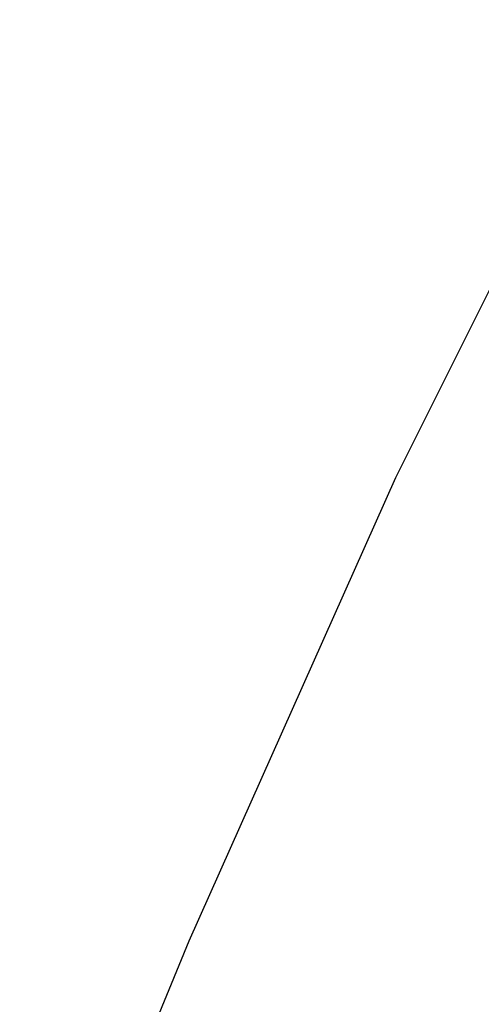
# Model space of a CAD drawing. Extents: x 0 to 370488, y 0 to 4202825.
# Tile 24 of 256: x 360198.74 to 360200.03, y 4200482.57 to 4200485.34. Entities that reach past the tile are written whole.
import ezdxf

# ---------------------------------------------------------------- set-up
doc = ezdxf.new("R2010")
doc.units = 0
doc.header["$LTSCALE"] = 0.5
doc.header["$MEASUREMENT"] = 0
doc.layers.add('(032) Горизонтали утолщенные', color=32, linetype='Continuous', lineweight=30)

msp = doc.modelspace()

# ---------------------------------------------------------------- linework, layer by layer
at = {"layer": '(032) Горизонтали утолщенные', "color": 32}
msp.add_polyline3d([(360205.37, 4200491.68, 546), (360204.44, 4200490.86, 546), (360203.56, 4200489.96, 546), (360202.71, 4200488.95, 546), (360201.9, 4200487.84, 546), (360201.14, 4200486.63, 546), (360200.44, 4200485.35, 546), (360199.79, 4200484.05, 546), (360199.21, 4200482.75, 546), (360198.7, 4200481.51, 546), (360198.27, 4200480.37, 546), (360197.92, 4200479.37, 546), (360197.66, 4200478.53, 546), (360197.5, 4200477.81, 546), (360197.44, 4200477.15, 546), (360197.51, 4200476.49, 546), (360197.7, 4200475.76, 546), (360198.04, 4200474.92, 546), (360198.52, 4200473.88, 546)], dxfattribs=at)
msp.add_polyline3d([(360205.37, 4200491.68, 546), (360204.44, 4200490.86, 546), (360203.56, 4200489.96, 546), (360202.71, 4200488.95, 546), (360201.9, 4200487.84, 546), (360201.14, 4200486.63, 546), (360200.44, 4200485.35, 546), (360199.79, 4200484.05, 546), (360199.21, 4200482.75, 546), (360198.7, 4200481.51, 546), (360198.27, 4200480.37, 546), (360197.92, 4200479.37, 546), (360197.66, 4200478.53, 546), (360197.5, 4200477.81, 546), (360197.44, 4200477.15, 546), (360197.51, 4200476.49, 546), (360197.7, 4200475.76, 546), (360198.04, 4200474.92, 546), (360198.52, 4200473.88, 546)], dxfattribs=at)
msp.add_polyline3d([(360205.37, 4200491.68, 546), (360204.44, 4200490.86, 546), (360203.56, 4200489.96, 546), (360202.71, 4200488.95, 546), (360201.9, 4200487.84, 546), (360201.14, 4200486.63, 546), (360200.44, 4200485.35, 546), (360199.79, 4200484.05, 546), (360199.21, 4200482.75, 546), (360198.7, 4200481.51, 546), (360198.27, 4200480.37, 546), (360197.92, 4200479.37, 546), (360197.66, 4200478.53, 546), (360197.5, 4200477.81, 546), (360197.44, 4200477.15, 546), (360197.51, 4200476.49, 546), (360197.7, 4200475.76, 546), (360198.04, 4200474.92, 546), (360198.52, 4200473.88, 546)], dxfattribs=at)
msp.add_polyline3d([(360205.37, 4200491.68, 546), (360204.44, 4200490.86, 546), (360203.56, 4200489.96, 546), (360202.71, 4200488.95, 546), (360201.9, 4200487.84, 546), (360201.14, 4200486.63, 546), (360200.44, 4200485.35, 546), (360199.79, 4200484.05, 546), (360199.21, 4200482.75, 546), (360198.7, 4200481.51, 546), (360198.27, 4200480.37, 546), (360197.92, 4200479.37, 546), (360197.66, 4200478.53, 546), (360197.5, 4200477.81, 546), (360197.44, 4200477.15, 546), (360197.51, 4200476.49, 546), (360197.7, 4200475.76, 546), (360198.04, 4200474.92, 546), (360198.52, 4200473.88, 546)], dxfattribs=at)
msp.add_polyline3d([(360205.37, 4200491.68, 546), (360204.44, 4200490.86, 546), (360203.56, 4200489.96, 546), (360202.71, 4200488.95, 546), (360201.9, 4200487.84, 546), (360201.14, 4200486.63, 546), (360200.44, 4200485.35, 546), (360199.79, 4200484.05, 546), (360199.21, 4200482.75, 546), (360198.7, 4200481.51, 546), (360198.27, 4200480.37, 546), (360197.92, 4200479.37, 546), (360197.66, 4200478.53, 546), (360197.5, 4200477.81, 546), (360197.44, 4200477.15, 546), (360197.51, 4200476.49, 546), (360197.7, 4200475.76, 546), (360198.04, 4200474.92, 546), (360198.52, 4200473.88, 546)], dxfattribs=at)
msp.add_polyline3d([(360205.37, 4200491.68, 546), (360204.44, 4200490.86, 546), (360203.56, 4200489.96, 546), (360202.71, 4200488.95, 546), (360201.9, 4200487.84, 546), (360201.14, 4200486.63, 546), (360200.44, 4200485.35, 546), (360199.79, 4200484.05, 546), (360199.21, 4200482.75, 546), (360198.7, 4200481.51, 546), (360198.27, 4200480.37, 546), (360197.92, 4200479.37, 546), (360197.66, 4200478.53, 546), (360197.5, 4200477.81, 546), (360197.44, 4200477.15, 546), (360197.51, 4200476.49, 546), (360197.7, 4200475.76, 546), (360198.04, 4200474.92, 546), (360198.52, 4200473.88, 546)], dxfattribs=at)
msp.add_polyline3d([(360205.37, 4200491.68, 546), (360204.44, 4200490.86, 546), (360203.56, 4200489.96, 546), (360202.71, 4200488.95, 546), (360201.9, 4200487.84, 546), (360201.14, 4200486.63, 546), (360200.44, 4200485.35, 546), (360199.79, 4200484.05, 546), (360199.21, 4200482.75, 546), (360198.7, 4200481.51, 546), (360198.27, 4200480.37, 546), (360197.92, 4200479.37, 546), (360197.66, 4200478.53, 546), (360197.5, 4200477.81, 546), (360197.44, 4200477.15, 546), (360197.51, 4200476.49, 546), (360197.7, 4200475.76, 546), (360198.04, 4200474.92, 546), (360198.52, 4200473.88, 546)], dxfattribs=at)
msp.add_polyline3d([(360205.37, 4200491.68, 546), (360204.44, 4200490.86, 546), (360203.56, 4200489.96, 546), (360202.71, 4200488.95, 546), (360201.9, 4200487.84, 546), (360201.14, 4200486.63, 546), (360200.44, 4200485.35, 546), (360199.79, 4200484.05, 546), (360199.21, 4200482.75, 546), (360198.7, 4200481.51, 546), (360198.27, 4200480.37, 546), (360197.92, 4200479.37, 546), (360197.66, 4200478.53, 546), (360197.5, 4200477.81, 546), (360197.44, 4200477.15, 546), (360197.51, 4200476.49, 546), (360197.7, 4200475.76, 546), (360198.04, 4200474.92, 546), (360198.52, 4200473.88, 546)], dxfattribs=at)
msp.add_polyline3d([(360205.37, 4200491.68, 546), (360204.44, 4200490.86, 546), (360203.56, 4200489.96, 546), (360202.71, 4200488.95, 546), (360201.9, 4200487.84, 546), (360201.14, 4200486.63, 546), (360200.44, 4200485.35, 546), (360199.79, 4200484.05, 546), (360199.21, 4200482.75, 546), (360198.7, 4200481.51, 546), (360198.27, 4200480.37, 546), (360197.92, 4200479.37, 546), (360197.66, 4200478.53, 546), (360197.5, 4200477.81, 546), (360197.44, 4200477.15, 546), (360197.51, 4200476.49, 546), (360197.7, 4200475.76, 546), (360198.04, 4200474.92, 546), (360198.52, 4200473.88, 546)], dxfattribs=at)
msp.add_polyline3d([(360205.37, 4200491.68, 546), (360204.44, 4200490.86, 546), (360203.56, 4200489.96, 546), (360202.71, 4200488.95, 546), (360201.9, 4200487.84, 546), (360201.14, 4200486.63, 546), (360200.44, 4200485.35, 546), (360199.79, 4200484.05, 546), (360199.21, 4200482.75, 546), (360198.7, 4200481.51, 546), (360198.27, 4200480.37, 546), (360197.92, 4200479.37, 546), (360197.66, 4200478.53, 546), (360197.5, 4200477.81, 546), (360197.44, 4200477.15, 546), (360197.51, 4200476.49, 546), (360197.7, 4200475.76, 546), (360198.04, 4200474.92, 546), (360198.52, 4200473.88, 546)], dxfattribs=at)
msp.add_polyline3d([(360205.37, 4200491.68, 546), (360204.44, 4200490.86, 546), (360203.56, 4200489.96, 546), (360202.71, 4200488.95, 546), (360201.9, 4200487.84, 546), (360201.14, 4200486.63, 546), (360200.44, 4200485.35, 546), (360199.79, 4200484.05, 546), (360199.21, 4200482.75, 546), (360198.7, 4200481.51, 546), (360198.27, 4200480.37, 546), (360197.92, 4200479.37, 546), (360197.66, 4200478.53, 546), (360197.5, 4200477.81, 546), (360197.44, 4200477.15, 546), (360197.51, 4200476.49, 546), (360197.7, 4200475.76, 546), (360198.04, 4200474.92, 546), (360198.52, 4200473.88, 546)], dxfattribs=at)
msp.add_polyline3d([(360205.37, 4200491.68, 546), (360204.44, 4200490.86, 546), (360203.56, 4200489.96, 546), (360202.71, 4200488.95, 546), (360201.9, 4200487.84, 546), (360201.14, 4200486.63, 546), (360200.44, 4200485.35, 546), (360199.79, 4200484.05, 546), (360199.21, 4200482.75, 546), (360198.7, 4200481.51, 546), (360198.27, 4200480.37, 546), (360197.92, 4200479.37, 546), (360197.66, 4200478.53, 546), (360197.5, 4200477.81, 546), (360197.44, 4200477.15, 546), (360197.51, 4200476.49, 546), (360197.7, 4200475.76, 546), (360198.04, 4200474.92, 546), (360198.52, 4200473.88, 546)], dxfattribs=at)
msp.add_polyline3d([(360205.37, 4200491.68, 546), (360204.44, 4200490.86, 546), (360203.56, 4200489.96, 546), (360202.71, 4200488.95, 546), (360201.9, 4200487.84, 546), (360201.14, 4200486.63, 546), (360200.44, 4200485.35, 546), (360199.79, 4200484.05, 546), (360199.21, 4200482.75, 546), (360198.7, 4200481.51, 546), (360198.27, 4200480.37, 546), (360197.92, 4200479.37, 546), (360197.66, 4200478.53, 546), (360197.5, 4200477.81, 546), (360197.44, 4200477.15, 546), (360197.51, 4200476.49, 546), (360197.7, 4200475.76, 546), (360198.04, 4200474.92, 546), (360198.52, 4200473.88, 546)], dxfattribs=at)
msp.add_polyline3d([(360205.37, 4200491.68, 546), (360204.44, 4200490.86, 546), (360203.56, 4200489.96, 546), (360202.71, 4200488.95, 546), (360201.9, 4200487.84, 546), (360201.14, 4200486.63, 546), (360200.44, 4200485.35, 546), (360199.79, 4200484.05, 546), (360199.21, 4200482.75, 546), (360198.7, 4200481.51, 546), (360198.27, 4200480.37, 546), (360197.92, 4200479.37, 546), (360197.66, 4200478.53, 546), (360197.5, 4200477.81, 546), (360197.44, 4200477.15, 546), (360197.51, 4200476.49, 546), (360197.7, 4200475.76, 546), (360198.04, 4200474.92, 546), (360198.52, 4200473.88, 546)], dxfattribs=at)
msp.add_polyline3d([(360205.37, 4200491.68, 546), (360204.44, 4200490.86, 546), (360203.56, 4200489.96, 546), (360202.71, 4200488.95, 546), (360201.9, 4200487.84, 546), (360201.14, 4200486.63, 546), (360200.44, 4200485.35, 546), (360199.79, 4200484.05, 546), (360199.21, 4200482.75, 546), (360198.7, 4200481.51, 546), (360198.27, 4200480.37, 546), (360197.92, 4200479.37, 546), (360197.66, 4200478.53, 546), (360197.5, 4200477.81, 546), (360197.44, 4200477.15, 546), (360197.51, 4200476.49, 546), (360197.7, 4200475.76, 546), (360198.04, 4200474.92, 546), (360198.52, 4200473.88, 546)], dxfattribs=at)
msp.add_polyline3d([(360205.37, 4200491.68, 546), (360204.44, 4200490.86, 546), (360203.56, 4200489.96, 546), (360202.71, 4200488.95, 546), (360201.9, 4200487.84, 546), (360201.14, 4200486.63, 546), (360200.44, 4200485.35, 546), (360199.79, 4200484.05, 546), (360199.21, 4200482.75, 546), (360198.7, 4200481.51, 546), (360198.27, 4200480.37, 546), (360197.92, 4200479.37, 546), (360197.66, 4200478.53, 546), (360197.5, 4200477.81, 546), (360197.44, 4200477.15, 546), (360197.51, 4200476.49, 546), (360197.7, 4200475.76, 546), (360198.04, 4200474.92, 546), (360198.52, 4200473.88, 546)], dxfattribs=at)
msp.add_polyline3d([(360205.37, 4200491.68, 546), (360204.44, 4200490.86, 546), (360203.56, 4200489.96, 546), (360202.71, 4200488.95, 546), (360201.9, 4200487.84, 546), (360201.14, 4200486.63, 546), (360200.44, 4200485.35, 546), (360199.79, 4200484.05, 546), (360199.21, 4200482.75, 546), (360198.7, 4200481.51, 546), (360198.27, 4200480.37, 546), (360197.92, 4200479.37, 546), (360197.66, 4200478.53, 546), (360197.5, 4200477.81, 546), (360197.44, 4200477.15, 546), (360197.51, 4200476.49, 546), (360197.7, 4200475.76, 546), (360198.04, 4200474.92, 546), (360198.52, 4200473.88, 546)], dxfattribs=at)
msp.add_polyline3d([(360205.37, 4200491.68, 546), (360204.44, 4200490.86, 546), (360203.56, 4200489.96, 546), (360202.71, 4200488.95, 546), (360201.9, 4200487.84, 546), (360201.14, 4200486.63, 546), (360200.44, 4200485.35, 546), (360199.79, 4200484.05, 546), (360199.21, 4200482.75, 546), (360198.7, 4200481.51, 546), (360198.27, 4200480.37, 546), (360197.92, 4200479.37, 546), (360197.66, 4200478.53, 546), (360197.5, 4200477.81, 546), (360197.44, 4200477.15, 546), (360197.51, 4200476.49, 546), (360197.7, 4200475.76, 546), (360198.04, 4200474.92, 546), (360198.52, 4200473.88, 546)], dxfattribs=at)
msp.add_polyline3d([(360205.37, 4200491.68, 546), (360204.44, 4200490.86, 546), (360203.56, 4200489.96, 546), (360202.71, 4200488.95, 546), (360201.9, 4200487.84, 546), (360201.14, 4200486.63, 546), (360200.44, 4200485.35, 546), (360199.79, 4200484.05, 546), (360199.21, 4200482.75, 546), (360198.7, 4200481.51, 546), (360198.27, 4200480.37, 546), (360197.92, 4200479.37, 546), (360197.66, 4200478.53, 546), (360197.5, 4200477.81, 546), (360197.44, 4200477.15, 546), (360197.51, 4200476.49, 546), (360197.7, 4200475.76, 546), (360198.04, 4200474.92, 546), (360198.52, 4200473.88, 546)], dxfattribs=at)
msp.add_polyline3d([(360205.37, 4200491.68, 546), (360204.44, 4200490.86, 546), (360203.56, 4200489.96, 546), (360202.71, 4200488.95, 546), (360201.9, 4200487.84, 546), (360201.14, 4200486.63, 546), (360200.44, 4200485.35, 546), (360199.79, 4200484.05, 546), (360199.21, 4200482.75, 546), (360198.7, 4200481.51, 546), (360198.27, 4200480.37, 546), (360197.92, 4200479.37, 546), (360197.66, 4200478.53, 546), (360197.5, 4200477.81, 546), (360197.44, 4200477.15, 546), (360197.51, 4200476.49, 546), (360197.7, 4200475.76, 546), (360198.04, 4200474.92, 546), (360198.52, 4200473.88, 546)], dxfattribs=at)
msp.add_polyline3d([(360205.37, 4200491.68, 546), (360204.44, 4200490.86, 546), (360203.56, 4200489.96, 546), (360202.71, 4200488.95, 546), (360201.9, 4200487.84, 546), (360201.14, 4200486.63, 546), (360200.44, 4200485.35, 546), (360199.79, 4200484.05, 546), (360199.21, 4200482.75, 546), (360198.7, 4200481.51, 546), (360198.27, 4200480.37, 546), (360197.92, 4200479.37, 546), (360197.66, 4200478.53, 546), (360197.5, 4200477.81, 546), (360197.44, 4200477.15, 546), (360197.51, 4200476.49, 546), (360197.7, 4200475.76, 546), (360198.04, 4200474.92, 546), (360198.52, 4200473.88, 546)], dxfattribs=at)
msp.add_polyline3d([(360205.37, 4200491.68, 546), (360204.44, 4200490.86, 546), (360203.56, 4200489.96, 546), (360202.71, 4200488.95, 546), (360201.9, 4200487.84, 546), (360201.14, 4200486.63, 546), (360200.44, 4200485.35, 546), (360199.79, 4200484.05, 546), (360199.21, 4200482.75, 546), (360198.7, 4200481.51, 546), (360198.27, 4200480.37, 546), (360197.92, 4200479.37, 546), (360197.66, 4200478.53, 546), (360197.5, 4200477.81, 546), (360197.44, 4200477.15, 546), (360197.51, 4200476.49, 546), (360197.7, 4200475.76, 546), (360198.04, 4200474.92, 546), (360198.52, 4200473.88, 546)], dxfattribs=at)
msp.add_polyline3d([(360205.37, 4200491.68, 546), (360204.44, 4200490.86, 546), (360203.56, 4200489.96, 546), (360202.71, 4200488.95, 546), (360201.9, 4200487.84, 546), (360201.14, 4200486.63, 546), (360200.44, 4200485.35, 546), (360199.79, 4200484.05, 546), (360199.21, 4200482.75, 546), (360198.7, 4200481.51, 546), (360198.27, 4200480.37, 546), (360197.92, 4200479.37, 546), (360197.66, 4200478.53, 546), (360197.5, 4200477.81, 546), (360197.44, 4200477.15, 546), (360197.51, 4200476.49, 546), (360197.7, 4200475.76, 546), (360198.04, 4200474.92, 546), (360198.52, 4200473.88, 546)], dxfattribs=at)
msp.add_polyline3d([(360205.37, 4200491.68, 546), (360204.44, 4200490.86, 546), (360203.56, 4200489.96, 546), (360202.71, 4200488.95, 546), (360201.9, 4200487.84, 546), (360201.14, 4200486.63, 546), (360200.44, 4200485.35, 546), (360199.79, 4200484.05, 546), (360199.21, 4200482.75, 546), (360198.7, 4200481.51, 546), (360198.27, 4200480.37, 546), (360197.92, 4200479.37, 546), (360197.66, 4200478.53, 546), (360197.5, 4200477.81, 546), (360197.44, 4200477.15, 546), (360197.51, 4200476.49, 546), (360197.7, 4200475.76, 546), (360198.04, 4200474.92, 546), (360198.52, 4200473.88, 546)], dxfattribs=at)
msp.add_polyline3d([(360205.37, 4200491.68, 546), (360204.44, 4200490.86, 546), (360203.56, 4200489.96, 546), (360202.71, 4200488.95, 546), (360201.9, 4200487.84, 546), (360201.14, 4200486.63, 546), (360200.44, 4200485.35, 546), (360199.79, 4200484.05, 546), (360199.21, 4200482.75, 546), (360198.7, 4200481.51, 546), (360198.27, 4200480.37, 546), (360197.92, 4200479.37, 546), (360197.66, 4200478.53, 546), (360197.5, 4200477.81, 546), (360197.44, 4200477.15, 546), (360197.51, 4200476.49, 546), (360197.7, 4200475.76, 546), (360198.04, 4200474.92, 546), (360198.52, 4200473.88, 546)], dxfattribs=at)
msp.add_polyline3d([(360205.37, 4200491.68, 546), (360204.44, 4200490.86, 546), (360203.56, 4200489.96, 546), (360202.71, 4200488.95, 546), (360201.9, 4200487.84, 546), (360201.14, 4200486.63, 546), (360200.44, 4200485.35, 546), (360199.79, 4200484.05, 546), (360199.21, 4200482.75, 546), (360198.7, 4200481.51, 546), (360198.27, 4200480.37, 546), (360197.92, 4200479.37, 546), (360197.66, 4200478.53, 546), (360197.5, 4200477.81, 546), (360197.44, 4200477.15, 546), (360197.51, 4200476.49, 546), (360197.7, 4200475.76, 546), (360198.04, 4200474.92, 546), (360198.52, 4200473.88, 546)], dxfattribs=at)
msp.add_polyline3d([(360205.37, 4200491.68, 546), (360204.44, 4200490.86, 546), (360203.56, 4200489.96, 546), (360202.71, 4200488.95, 546), (360201.9, 4200487.84, 546), (360201.14, 4200486.63, 546), (360200.44, 4200485.35, 546), (360199.79, 4200484.05, 546), (360199.21, 4200482.75, 546), (360198.7, 4200481.51, 546), (360198.27, 4200480.37, 546), (360197.92, 4200479.37, 546), (360197.66, 4200478.53, 546), (360197.5, 4200477.81, 546), (360197.44, 4200477.15, 546), (360197.51, 4200476.49, 546), (360197.7, 4200475.76, 546), (360198.04, 4200474.92, 546), (360198.52, 4200473.88, 546)], dxfattribs=at)
msp.add_polyline3d([(360205.37, 4200491.68, 546), (360204.44, 4200490.86, 546), (360203.56, 4200489.96, 546), (360202.71, 4200488.95, 546), (360201.9, 4200487.84, 546), (360201.14, 4200486.63, 546), (360200.44, 4200485.35, 546), (360199.79, 4200484.05, 546), (360199.21, 4200482.75, 546), (360198.7, 4200481.51, 546), (360198.27, 4200480.37, 546), (360197.92, 4200479.37, 546), (360197.66, 4200478.53, 546), (360197.5, 4200477.81, 546), (360197.44, 4200477.15, 546), (360197.51, 4200476.49, 546), (360197.7, 4200475.76, 546), (360198.04, 4200474.92, 546), (360198.52, 4200473.88, 546)], dxfattribs=at)
msp.add_polyline3d([(360205.37, 4200491.68, 546), (360204.44, 4200490.86, 546), (360203.56, 4200489.96, 546), (360202.71, 4200488.95, 546), (360201.9, 4200487.84, 546), (360201.14, 4200486.63, 546), (360200.44, 4200485.35, 546), (360199.79, 4200484.05, 546), (360199.21, 4200482.75, 546), (360198.7, 4200481.51, 546), (360198.27, 4200480.37, 546), (360197.92, 4200479.37, 546), (360197.66, 4200478.53, 546), (360197.5, 4200477.81, 546), (360197.44, 4200477.15, 546), (360197.51, 4200476.49, 546), (360197.7, 4200475.76, 546), (360198.04, 4200474.92, 546), (360198.52, 4200473.88, 546)], dxfattribs=at)
msp.add_polyline3d([(360205.37, 4200491.68, 546), (360204.44, 4200490.86, 546), (360203.56, 4200489.96, 546), (360202.71, 4200488.95, 546), (360201.9, 4200487.84, 546), (360201.14, 4200486.63, 546), (360200.44, 4200485.35, 546), (360199.79, 4200484.05, 546), (360199.21, 4200482.75, 546), (360198.7, 4200481.51, 546), (360198.27, 4200480.37, 546), (360197.92, 4200479.37, 546), (360197.66, 4200478.53, 546), (360197.5, 4200477.81, 546), (360197.44, 4200477.15, 546), (360197.51, 4200476.49, 546), (360197.7, 4200475.76, 546), (360198.04, 4200474.92, 546), (360198.52, 4200473.88, 546)], dxfattribs=at)
msp.add_polyline3d([(360205.37, 4200491.68, 546), (360204.44, 4200490.86, 546), (360203.56, 4200489.96, 546), (360202.71, 4200488.95, 546), (360201.9, 4200487.84, 546), (360201.14, 4200486.63, 546), (360200.44, 4200485.35, 546), (360199.79, 4200484.05, 546), (360199.21, 4200482.75, 546), (360198.7, 4200481.51, 546), (360198.27, 4200480.37, 546), (360197.92, 4200479.37, 546), (360197.66, 4200478.53, 546), (360197.5, 4200477.81, 546), (360197.44, 4200477.15, 546), (360197.51, 4200476.49, 546), (360197.7, 4200475.76, 546), (360198.04, 4200474.92, 546), (360198.52, 4200473.88, 546)], dxfattribs=at)
msp.add_polyline3d([(360205.37, 4200491.68, 546), (360204.44, 4200490.86, 546), (360203.56, 4200489.96, 546), (360202.71, 4200488.95, 546), (360201.9, 4200487.84, 546), (360201.14, 4200486.63, 546), (360200.44, 4200485.35, 546), (360199.79, 4200484.05, 546), (360199.21, 4200482.75, 546), (360198.7, 4200481.51, 546), (360198.27, 4200480.37, 546), (360197.92, 4200479.37, 546), (360197.66, 4200478.53, 546), (360197.5, 4200477.81, 546), (360197.44, 4200477.15, 546), (360197.51, 4200476.49, 546), (360197.7, 4200475.76, 546), (360198.04, 4200474.92, 546), (360198.52, 4200473.88, 546)], dxfattribs=at)
msp.add_polyline3d([(360205.37, 4200491.68, 546), (360204.44, 4200490.86, 546), (360203.56, 4200489.96, 546), (360202.71, 4200488.95, 546), (360201.9, 4200487.84, 546), (360201.14, 4200486.63, 546), (360200.44, 4200485.35, 546), (360199.79, 4200484.05, 546), (360199.21, 4200482.75, 546), (360198.7, 4200481.51, 546), (360198.27, 4200480.37, 546), (360197.92, 4200479.37, 546), (360197.66, 4200478.53, 546), (360197.5, 4200477.81, 546), (360197.44, 4200477.15, 546), (360197.51, 4200476.49, 546), (360197.7, 4200475.76, 546), (360198.04, 4200474.92, 546), (360198.52, 4200473.88, 546)], dxfattribs=at)
msp.add_polyline3d([(360205.37, 4200491.68, 546), (360204.44, 4200490.86, 546), (360203.56, 4200489.96, 546), (360202.71, 4200488.95, 546), (360201.9, 4200487.84, 546), (360201.14, 4200486.63, 546), (360200.44, 4200485.35, 546), (360199.79, 4200484.05, 546), (360199.21, 4200482.75, 546), (360198.7, 4200481.51, 546), (360198.27, 4200480.37, 546), (360197.92, 4200479.37, 546), (360197.66, 4200478.53, 546), (360197.5, 4200477.81, 546), (360197.44, 4200477.15, 546), (360197.51, 4200476.49, 546), (360197.7, 4200475.76, 546), (360198.04, 4200474.92, 546), (360198.52, 4200473.88, 546)], dxfattribs=at)
msp.add_polyline3d([(360205.37, 4200491.68, 546), (360204.44, 4200490.86, 546), (360203.56, 4200489.96, 546), (360202.71, 4200488.95, 546), (360201.9, 4200487.84, 546), (360201.14, 4200486.63, 546), (360200.44, 4200485.35, 546), (360199.79, 4200484.05, 546), (360199.21, 4200482.75, 546), (360198.7, 4200481.51, 546), (360198.27, 4200480.37, 546), (360197.92, 4200479.37, 546), (360197.66, 4200478.53, 546), (360197.5, 4200477.81, 546), (360197.44, 4200477.15, 546), (360197.51, 4200476.49, 546), (360197.7, 4200475.76, 546), (360198.04, 4200474.92, 546), (360198.52, 4200473.88, 546)], dxfattribs=at)
msp.add_polyline3d([(360205.37, 4200491.68, 546), (360204.44, 4200490.86, 546), (360203.56, 4200489.96, 546), (360202.71, 4200488.95, 546), (360201.9, 4200487.84, 546), (360201.14, 4200486.63, 546), (360200.44, 4200485.35, 546), (360199.79, 4200484.05, 546), (360199.21, 4200482.75, 546), (360198.7, 4200481.51, 546), (360198.27, 4200480.37, 546), (360197.92, 4200479.37, 546), (360197.66, 4200478.53, 546), (360197.5, 4200477.81, 546), (360197.44, 4200477.15, 546), (360197.51, 4200476.49, 546), (360197.7, 4200475.76, 546), (360198.04, 4200474.92, 546), (360198.52, 4200473.88, 546)], dxfattribs=at)
msp.add_polyline3d([(360205.37, 4200491.68, 546), (360204.44, 4200490.86, 546), (360203.56, 4200489.96, 546), (360202.71, 4200488.95, 546), (360201.9, 4200487.84, 546), (360201.14, 4200486.63, 546), (360200.44, 4200485.35, 546), (360199.79, 4200484.05, 546), (360199.21, 4200482.75, 546), (360198.7, 4200481.51, 546), (360198.27, 4200480.37, 546), (360197.92, 4200479.37, 546), (360197.66, 4200478.53, 546), (360197.5, 4200477.81, 546), (360197.44, 4200477.15, 546), (360197.51, 4200476.49, 546), (360197.7, 4200475.76, 546), (360198.04, 4200474.92, 546), (360198.52, 4200473.88, 546)], dxfattribs=at)
msp.add_polyline3d([(360205.37, 4200491.68, 546), (360204.44, 4200490.86, 546), (360203.56, 4200489.96, 546), (360202.71, 4200488.95, 546), (360201.9, 4200487.84, 546), (360201.14, 4200486.63, 546), (360200.44, 4200485.35, 546), (360199.79, 4200484.05, 546), (360199.21, 4200482.75, 546), (360198.7, 4200481.51, 546), (360198.27, 4200480.37, 546), (360197.92, 4200479.37, 546), (360197.66, 4200478.53, 546), (360197.5, 4200477.81, 546), (360197.44, 4200477.15, 546), (360197.51, 4200476.49, 546), (360197.7, 4200475.76, 546), (360198.04, 4200474.92, 546), (360198.52, 4200473.88, 546)], dxfattribs=at)
msp.add_polyline3d([(360205.37, 4200491.68, 546), (360204.44, 4200490.86, 546), (360203.56, 4200489.96, 546), (360202.71, 4200488.95, 546), (360201.9, 4200487.84, 546), (360201.14, 4200486.63, 546), (360200.44, 4200485.35, 546), (360199.79, 4200484.05, 546), (360199.21, 4200482.75, 546), (360198.7, 4200481.51, 546), (360198.27, 4200480.37, 546), (360197.92, 4200479.37, 546), (360197.66, 4200478.53, 546), (360197.5, 4200477.81, 546), (360197.44, 4200477.15, 546), (360197.51, 4200476.49, 546), (360197.7, 4200475.76, 546), (360198.04, 4200474.92, 546), (360198.52, 4200473.88, 546)], dxfattribs=at)
msp.add_polyline3d([(360205.37, 4200491.68, 546), (360204.44, 4200490.86, 546), (360203.56, 4200489.96, 546), (360202.71, 4200488.95, 546), (360201.9, 4200487.84, 546), (360201.14, 4200486.63, 546), (360200.44, 4200485.35, 546), (360199.79, 4200484.05, 546), (360199.21, 4200482.75, 546), (360198.7, 4200481.51, 546), (360198.27, 4200480.37, 546), (360197.92, 4200479.37, 546), (360197.66, 4200478.53, 546), (360197.5, 4200477.81, 546), (360197.44, 4200477.15, 546), (360197.51, 4200476.49, 546), (360197.7, 4200475.76, 546), (360198.04, 4200474.92, 546), (360198.52, 4200473.88, 546)], dxfattribs=at)
msp.add_polyline3d([(360205.37, 4200491.68, 546), (360204.44, 4200490.86, 546), (360203.56, 4200489.96, 546), (360202.71, 4200488.95, 546), (360201.9, 4200487.84, 546), (360201.14, 4200486.63, 546), (360200.44, 4200485.35, 546), (360199.79, 4200484.05, 546), (360199.21, 4200482.75, 546), (360198.7, 4200481.51, 546), (360198.27, 4200480.37, 546), (360197.92, 4200479.37, 546), (360197.66, 4200478.53, 546), (360197.5, 4200477.81, 546), (360197.44, 4200477.15, 546), (360197.51, 4200476.49, 546), (360197.7, 4200475.76, 546), (360198.04, 4200474.92, 546), (360198.52, 4200473.88, 546)], dxfattribs=at)
msp.add_polyline3d([(360205.37, 4200491.68, 546), (360204.44, 4200490.86, 546), (360203.56, 4200489.96, 546), (360202.71, 4200488.95, 546), (360201.9, 4200487.84, 546), (360201.14, 4200486.63, 546), (360200.44, 4200485.35, 546), (360199.79, 4200484.05, 546), (360199.21, 4200482.75, 546), (360198.7, 4200481.51, 546), (360198.27, 4200480.37, 546), (360197.92, 4200479.37, 546), (360197.66, 4200478.53, 546), (360197.5, 4200477.81, 546), (360197.44, 4200477.15, 546), (360197.51, 4200476.49, 546), (360197.7, 4200475.76, 546), (360198.04, 4200474.92, 546), (360198.52, 4200473.88, 546)], dxfattribs=at)
msp.add_polyline3d([(360205.37, 4200491.68, 546), (360204.44, 4200490.86, 546), (360203.56, 4200489.96, 546), (360202.71, 4200488.95, 546), (360201.9, 4200487.84, 546), (360201.14, 4200486.63, 546), (360200.44, 4200485.35, 546), (360199.79, 4200484.05, 546), (360199.21, 4200482.75, 546), (360198.7, 4200481.51, 546), (360198.27, 4200480.37, 546), (360197.92, 4200479.37, 546), (360197.66, 4200478.53, 546), (360197.5, 4200477.81, 546), (360197.44, 4200477.15, 546), (360197.51, 4200476.49, 546), (360197.7, 4200475.76, 546), (360198.04, 4200474.92, 546), (360198.52, 4200473.88, 546)], dxfattribs=at)
msp.add_polyline3d([(360205.37, 4200491.68, 546), (360204.44, 4200490.86, 546), (360203.56, 4200489.96, 546), (360202.71, 4200488.95, 546), (360201.9, 4200487.84, 546), (360201.14, 4200486.63, 546), (360200.44, 4200485.35, 546), (360199.79, 4200484.05, 546), (360199.21, 4200482.75, 546), (360198.7, 4200481.51, 546), (360198.27, 4200480.37, 546), (360197.92, 4200479.37, 546), (360197.66, 4200478.53, 546), (360197.5, 4200477.81, 546), (360197.44, 4200477.15, 546), (360197.51, 4200476.49, 546), (360197.7, 4200475.76, 546), (360198.04, 4200474.92, 546), (360198.52, 4200473.88, 546)], dxfattribs=at)
msp.add_polyline3d([(360205.37, 4200491.68, 546), (360204.44, 4200490.86, 546), (360203.56, 4200489.96, 546), (360202.71, 4200488.95, 546), (360201.9, 4200487.84, 546), (360201.14, 4200486.63, 546), (360200.44, 4200485.35, 546), (360199.79, 4200484.05, 546), (360199.21, 4200482.75, 546), (360198.7, 4200481.51, 546), (360198.27, 4200480.37, 546), (360197.92, 4200479.37, 546), (360197.66, 4200478.53, 546), (360197.5, 4200477.81, 546), (360197.44, 4200477.15, 546), (360197.51, 4200476.49, 546), (360197.7, 4200475.76, 546), (360198.04, 4200474.92, 546), (360198.52, 4200473.88, 546)], dxfattribs=at)
msp.add_polyline3d([(360205.37, 4200491.68, 546), (360204.44, 4200490.86, 546), (360203.56, 4200489.96, 546), (360202.71, 4200488.95, 546), (360201.9, 4200487.84, 546), (360201.14, 4200486.63, 546), (360200.44, 4200485.35, 546), (360199.79, 4200484.05, 546), (360199.21, 4200482.75, 546), (360198.7, 4200481.51, 546), (360198.27, 4200480.37, 546), (360197.92, 4200479.37, 546), (360197.66, 4200478.53, 546), (360197.5, 4200477.81, 546), (360197.44, 4200477.15, 546), (360197.51, 4200476.49, 546), (360197.7, 4200475.76, 546), (360198.04, 4200474.92, 546), (360198.52, 4200473.88, 546)], dxfattribs=at)
msp.add_polyline3d([(360205.37, 4200491.68, 546), (360204.44, 4200490.86, 546), (360203.56, 4200489.96, 546), (360202.71, 4200488.95, 546), (360201.9, 4200487.84, 546), (360201.14, 4200486.63, 546), (360200.44, 4200485.35, 546), (360199.79, 4200484.05, 546), (360199.21, 4200482.75, 546), (360198.7, 4200481.51, 546), (360198.27, 4200480.37, 546), (360197.92, 4200479.37, 546), (360197.66, 4200478.53, 546), (360197.5, 4200477.81, 546), (360197.44, 4200477.15, 546), (360197.51, 4200476.49, 546), (360197.7, 4200475.76, 546), (360198.04, 4200474.92, 546), (360198.52, 4200473.88, 546)], dxfattribs=at)
msp.add_polyline3d([(360205.37, 4200491.68, 546), (360204.44, 4200490.86, 546), (360203.56, 4200489.96, 546), (360202.71, 4200488.95, 546), (360201.9, 4200487.84, 546), (360201.14, 4200486.63, 546), (360200.44, 4200485.35, 546), (360199.79, 4200484.05, 546), (360199.21, 4200482.75, 546), (360198.7, 4200481.51, 546), (360198.27, 4200480.37, 546), (360197.92, 4200479.37, 546), (360197.66, 4200478.53, 546), (360197.5, 4200477.81, 546), (360197.44, 4200477.15, 546), (360197.51, 4200476.49, 546), (360197.7, 4200475.76, 546), (360198.04, 4200474.92, 546), (360198.52, 4200473.88, 546)], dxfattribs=at)
msp.add_polyline3d([(360205.37, 4200491.68, 546), (360204.44, 4200490.86, 546), (360203.56, 4200489.96, 546), (360202.71, 4200488.95, 546), (360201.9, 4200487.84, 546), (360201.14, 4200486.63, 546), (360200.44, 4200485.35, 546), (360199.79, 4200484.05, 546), (360199.21, 4200482.75, 546), (360198.7, 4200481.51, 546), (360198.27, 4200480.37, 546), (360197.92, 4200479.37, 546), (360197.66, 4200478.53, 546), (360197.5, 4200477.81, 546), (360197.44, 4200477.15, 546), (360197.51, 4200476.49, 546), (360197.7, 4200475.76, 546), (360198.04, 4200474.92, 546), (360198.52, 4200473.88, 546)], dxfattribs=at)
msp.add_polyline3d([(360205.37, 4200491.68, 546), (360204.44, 4200490.86, 546), (360203.56, 4200489.96, 546), (360202.71, 4200488.95, 546), (360201.9, 4200487.84, 546), (360201.14, 4200486.63, 546), (360200.44, 4200485.35, 546), (360199.79, 4200484.05, 546), (360199.21, 4200482.75, 546), (360198.7, 4200481.51, 546), (360198.27, 4200480.37, 546), (360197.92, 4200479.37, 546), (360197.66, 4200478.53, 546), (360197.5, 4200477.81, 546), (360197.44, 4200477.15, 546), (360197.51, 4200476.49, 546), (360197.7, 4200475.76, 546), (360198.04, 4200474.92, 546), (360198.52, 4200473.88, 546)], dxfattribs=at)
msp.add_polyline3d([(360205.37, 4200491.68, 546), (360204.44, 4200490.86, 546), (360203.56, 4200489.96, 546), (360202.71, 4200488.95, 546), (360201.9, 4200487.84, 546), (360201.14, 4200486.63, 546), (360200.44, 4200485.35, 546), (360199.79, 4200484.05, 546), (360199.21, 4200482.75, 546), (360198.7, 4200481.51, 546), (360198.27, 4200480.37, 546), (360197.92, 4200479.37, 546), (360197.66, 4200478.53, 546), (360197.5, 4200477.81, 546), (360197.44, 4200477.15, 546), (360197.51, 4200476.49, 546), (360197.7, 4200475.76, 546), (360198.04, 4200474.92, 546), (360198.52, 4200473.88, 546)], dxfattribs=at)
msp.add_polyline3d([(360205.37, 4200491.68, 546), (360204.44, 4200490.86, 546), (360203.56, 4200489.96, 546), (360202.71, 4200488.95, 546), (360201.9, 4200487.84, 546), (360201.14, 4200486.63, 546), (360200.44, 4200485.35, 546), (360199.79, 4200484.05, 546), (360199.21, 4200482.75, 546), (360198.7, 4200481.51, 546), (360198.27, 4200480.37, 546), (360197.92, 4200479.37, 546), (360197.66, 4200478.53, 546), (360197.5, 4200477.81, 546), (360197.44, 4200477.15, 546), (360197.51, 4200476.49, 546), (360197.7, 4200475.76, 546), (360198.04, 4200474.92, 546), (360198.52, 4200473.88, 546)], dxfattribs=at)
msp.add_polyline3d([(360205.37, 4200491.68, 546), (360204.44, 4200490.86, 546), (360203.56, 4200489.96, 546), (360202.71, 4200488.95, 546), (360201.9, 4200487.84, 546), (360201.14, 4200486.63, 546), (360200.44, 4200485.35, 546), (360199.79, 4200484.05, 546), (360199.21, 4200482.75, 546), (360198.7, 4200481.51, 546), (360198.27, 4200480.37, 546), (360197.92, 4200479.37, 546), (360197.66, 4200478.53, 546), (360197.5, 4200477.81, 546), (360197.44, 4200477.15, 546), (360197.51, 4200476.49, 546), (360197.7, 4200475.76, 546), (360198.04, 4200474.92, 546), (360198.52, 4200473.88, 546)], dxfattribs=at)
msp.add_polyline3d([(360205.37, 4200491.68, 546), (360204.44, 4200490.86, 546), (360203.56, 4200489.96, 546), (360202.71, 4200488.95, 546), (360201.9, 4200487.84, 546), (360201.14, 4200486.63, 546), (360200.44, 4200485.35, 546), (360199.79, 4200484.05, 546), (360199.21, 4200482.75, 546), (360198.7, 4200481.51, 546), (360198.27, 4200480.37, 546), (360197.92, 4200479.37, 546), (360197.66, 4200478.53, 546), (360197.5, 4200477.81, 546), (360197.44, 4200477.15, 546), (360197.51, 4200476.49, 546), (360197.7, 4200475.76, 546), (360198.04, 4200474.92, 546), (360198.52, 4200473.88, 546)], dxfattribs=at)
msp.add_polyline3d([(360205.37, 4200491.68, 546), (360204.44, 4200490.86, 546), (360203.56, 4200489.96, 546), (360202.71, 4200488.95, 546), (360201.9, 4200487.84, 546), (360201.14, 4200486.63, 546), (360200.44, 4200485.35, 546), (360199.79, 4200484.05, 546), (360199.21, 4200482.75, 546), (360198.7, 4200481.51, 546), (360198.27, 4200480.37, 546), (360197.92, 4200479.37, 546), (360197.66, 4200478.53, 546), (360197.5, 4200477.81, 546), (360197.44, 4200477.15, 546), (360197.51, 4200476.49, 546), (360197.7, 4200475.76, 546), (360198.04, 4200474.92, 546), (360198.52, 4200473.88, 546)], dxfattribs=at)
msp.add_polyline3d([(360205.37, 4200491.68, 546), (360204.44, 4200490.86, 546), (360203.56, 4200489.96, 546), (360202.71, 4200488.95, 546), (360201.9, 4200487.84, 546), (360201.14, 4200486.63, 546), (360200.44, 4200485.35, 546), (360199.79, 4200484.05, 546), (360199.21, 4200482.75, 546), (360198.7, 4200481.51, 546), (360198.27, 4200480.37, 546), (360197.92, 4200479.37, 546), (360197.66, 4200478.53, 546), (360197.5, 4200477.81, 546), (360197.44, 4200477.15, 546), (360197.51, 4200476.49, 546), (360197.7, 4200475.76, 546), (360198.04, 4200474.92, 546), (360198.52, 4200473.88, 546)], dxfattribs=at)
msp.add_polyline3d([(360205.37, 4200491.68, 546), (360204.44, 4200490.86, 546), (360203.56, 4200489.96, 546), (360202.71, 4200488.95, 546), (360201.9, 4200487.84, 546), (360201.14, 4200486.63, 546), (360200.44, 4200485.35, 546), (360199.79, 4200484.05, 546), (360199.21, 4200482.75, 546), (360198.7, 4200481.51, 546), (360198.27, 4200480.37, 546), (360197.92, 4200479.37, 546), (360197.66, 4200478.53, 546), (360197.5, 4200477.81, 546), (360197.44, 4200477.15, 546), (360197.51, 4200476.49, 546), (360197.7, 4200475.76, 546), (360198.04, 4200474.92, 546), (360198.52, 4200473.88, 546)], dxfattribs=at)
msp.add_polyline3d([(360205.37, 4200491.68, 546), (360204.44, 4200490.86, 546), (360203.56, 4200489.96, 546), (360202.71, 4200488.95, 546), (360201.9, 4200487.84, 546), (360201.14, 4200486.63, 546), (360200.44, 4200485.35, 546), (360199.79, 4200484.05, 546), (360199.21, 4200482.75, 546), (360198.7, 4200481.51, 546), (360198.27, 4200480.37, 546), (360197.92, 4200479.37, 546), (360197.66, 4200478.53, 546), (360197.5, 4200477.81, 546), (360197.44, 4200477.15, 546), (360197.51, 4200476.49, 546), (360197.7, 4200475.76, 546), (360198.04, 4200474.92, 546), (360198.52, 4200473.88, 546)], dxfattribs=at)
msp.add_polyline3d([(360205.37, 4200491.68, 546), (360204.44, 4200490.86, 546), (360203.56, 4200489.96, 546), (360202.71, 4200488.95, 546), (360201.9, 4200487.84, 546), (360201.14, 4200486.63, 546), (360200.44, 4200485.35, 546), (360199.79, 4200484.05, 546), (360199.21, 4200482.75, 546), (360198.7, 4200481.51, 546), (360198.27, 4200480.37, 546), (360197.92, 4200479.37, 546), (360197.66, 4200478.53, 546), (360197.5, 4200477.81, 546), (360197.44, 4200477.15, 546), (360197.51, 4200476.49, 546), (360197.7, 4200475.76, 546), (360198.04, 4200474.92, 546), (360198.52, 4200473.88, 546)], dxfattribs=at)
msp.add_polyline3d([(360205.37, 4200491.68, 546), (360204.44, 4200490.86, 546), (360203.56, 4200489.96, 546), (360202.71, 4200488.95, 546), (360201.9, 4200487.84, 546), (360201.14, 4200486.63, 546), (360200.44, 4200485.35, 546), (360199.79, 4200484.05, 546), (360199.21, 4200482.75, 546), (360198.7, 4200481.51, 546), (360198.27, 4200480.37, 546), (360197.92, 4200479.37, 546), (360197.66, 4200478.53, 546), (360197.5, 4200477.81, 546), (360197.44, 4200477.15, 546), (360197.51, 4200476.49, 546), (360197.7, 4200475.76, 546), (360198.04, 4200474.92, 546), (360198.52, 4200473.88, 546)], dxfattribs=at)
msp.add_polyline3d([(360205.37, 4200491.68, 546), (360204.44, 4200490.86, 546), (360203.56, 4200489.96, 546), (360202.71, 4200488.95, 546), (360201.9, 4200487.84, 546), (360201.14, 4200486.63, 546), (360200.44, 4200485.35, 546), (360199.79, 4200484.05, 546), (360199.21, 4200482.75, 546), (360198.7, 4200481.51, 546), (360198.27, 4200480.37, 546), (360197.92, 4200479.37, 546), (360197.66, 4200478.53, 546), (360197.5, 4200477.81, 546), (360197.44, 4200477.15, 546), (360197.51, 4200476.49, 546), (360197.7, 4200475.76, 546), (360198.04, 4200474.92, 546), (360198.52, 4200473.88, 546)], dxfattribs=at)
msp.add_polyline3d([(360205.37, 4200491.68, 546), (360204.44, 4200490.86, 546), (360203.56, 4200489.96, 546), (360202.71, 4200488.95, 546), (360201.9, 4200487.84, 546), (360201.14, 4200486.63, 546), (360200.44, 4200485.35, 546), (360199.79, 4200484.05, 546), (360199.21, 4200482.75, 546), (360198.7, 4200481.51, 546), (360198.27, 4200480.37, 546), (360197.92, 4200479.37, 546), (360197.66, 4200478.53, 546), (360197.5, 4200477.81, 546), (360197.44, 4200477.15, 546), (360197.51, 4200476.49, 546), (360197.7, 4200475.76, 546), (360198.04, 4200474.92, 546), (360198.52, 4200473.88, 546)], dxfattribs=at)
msp.add_polyline3d([(360205.37, 4200491.68, 546), (360204.44, 4200490.86, 546), (360203.56, 4200489.96, 546), (360202.71, 4200488.95, 546), (360201.9, 4200487.84, 546), (360201.14, 4200486.63, 546), (360200.44, 4200485.35, 546), (360199.79, 4200484.05, 546), (360199.21, 4200482.75, 546), (360198.7, 4200481.51, 546), (360198.27, 4200480.37, 546), (360197.92, 4200479.37, 546), (360197.66, 4200478.53, 546), (360197.5, 4200477.81, 546), (360197.44, 4200477.15, 546), (360197.51, 4200476.49, 546), (360197.7, 4200475.76, 546), (360198.04, 4200474.92, 546), (360198.52, 4200473.88, 546)], dxfattribs=at)
msp.add_polyline3d([(360205.37, 4200491.68, 546), (360204.44, 4200490.86, 546), (360203.56, 4200489.96, 546), (360202.71, 4200488.95, 546), (360201.9, 4200487.84, 546), (360201.14, 4200486.63, 546), (360200.44, 4200485.35, 546), (360199.79, 4200484.05, 546), (360199.21, 4200482.75, 546), (360198.7, 4200481.51, 546), (360198.27, 4200480.37, 546), (360197.92, 4200479.37, 546), (360197.66, 4200478.53, 546), (360197.5, 4200477.81, 546), (360197.44, 4200477.15, 546), (360197.51, 4200476.49, 546), (360197.7, 4200475.76, 546), (360198.04, 4200474.92, 546), (360198.52, 4200473.88, 546)], dxfattribs=at)
msp.add_polyline3d([(360205.37, 4200491.68, 546), (360204.44, 4200490.86, 546), (360203.56, 4200489.96, 546), (360202.71, 4200488.95, 546), (360201.9, 4200487.84, 546), (360201.14, 4200486.63, 546), (360200.44, 4200485.35, 546), (360199.79, 4200484.05, 546), (360199.21, 4200482.75, 546), (360198.7, 4200481.51, 546), (360198.27, 4200480.37, 546), (360197.92, 4200479.37, 546), (360197.66, 4200478.53, 546), (360197.5, 4200477.81, 546), (360197.44, 4200477.15, 546), (360197.51, 4200476.49, 546), (360197.7, 4200475.76, 546), (360198.04, 4200474.92, 546), (360198.52, 4200473.88, 546)], dxfattribs=at)
msp.add_polyline3d([(360205.37, 4200491.68, 546), (360204.44, 4200490.86, 546), (360203.56, 4200489.96, 546), (360202.71, 4200488.95, 546), (360201.9, 4200487.84, 546), (360201.14, 4200486.63, 546), (360200.44, 4200485.35, 546), (360199.79, 4200484.05, 546), (360199.21, 4200482.75, 546), (360198.7, 4200481.51, 546), (360198.27, 4200480.37, 546), (360197.92, 4200479.37, 546), (360197.66, 4200478.53, 546), (360197.5, 4200477.81, 546), (360197.44, 4200477.15, 546), (360197.51, 4200476.49, 546), (360197.7, 4200475.76, 546), (360198.04, 4200474.92, 546), (360198.52, 4200473.88, 546)], dxfattribs=at)
msp.add_polyline3d([(360205.37, 4200491.68, 546), (360204.44, 4200490.86, 546), (360203.56, 4200489.96, 546), (360202.71, 4200488.95, 546), (360201.9, 4200487.84, 546), (360201.14, 4200486.63, 546), (360200.44, 4200485.35, 546), (360199.79, 4200484.05, 546), (360199.21, 4200482.75, 546), (360198.7, 4200481.51, 546), (360198.27, 4200480.37, 546), (360197.92, 4200479.37, 546), (360197.66, 4200478.53, 546), (360197.5, 4200477.81, 546), (360197.44, 4200477.15, 546), (360197.51, 4200476.49, 546), (360197.7, 4200475.76, 546), (360198.04, 4200474.92, 546), (360198.52, 4200473.88, 546)], dxfattribs=at)
msp.add_polyline3d([(360205.37, 4200491.68, 546), (360204.44, 4200490.86, 546), (360203.56, 4200489.96, 546), (360202.71, 4200488.95, 546), (360201.9, 4200487.84, 546), (360201.14, 4200486.63, 546), (360200.44, 4200485.35, 546), (360199.79, 4200484.05, 546), (360199.21, 4200482.75, 546), (360198.7, 4200481.51, 546), (360198.27, 4200480.37, 546), (360197.92, 4200479.37, 546), (360197.66, 4200478.53, 546), (360197.5, 4200477.81, 546), (360197.44, 4200477.15, 546), (360197.51, 4200476.49, 546), (360197.7, 4200475.76, 546), (360198.04, 4200474.92, 546), (360198.52, 4200473.88, 546)], dxfattribs=at)
msp.add_polyline3d([(360205.37, 4200491.68, 546), (360204.44, 4200490.86, 546), (360203.56, 4200489.96, 546), (360202.71, 4200488.95, 546), (360201.9, 4200487.84, 546), (360201.14, 4200486.63, 546), (360200.44, 4200485.35, 546), (360199.79, 4200484.05, 546), (360199.21, 4200482.75, 546), (360198.7, 4200481.51, 546), (360198.27, 4200480.37, 546), (360197.92, 4200479.37, 546), (360197.66, 4200478.53, 546), (360197.5, 4200477.81, 546), (360197.44, 4200477.15, 546), (360197.51, 4200476.49, 546), (360197.7, 4200475.76, 546), (360198.04, 4200474.92, 546), (360198.52, 4200473.88, 546)], dxfattribs=at)
msp.add_polyline3d([(360205.37, 4200491.68, 546), (360204.44, 4200490.86, 546), (360203.56, 4200489.96, 546), (360202.71, 4200488.95, 546), (360201.9, 4200487.84, 546), (360201.14, 4200486.63, 546), (360200.44, 4200485.35, 546), (360199.79, 4200484.05, 546), (360199.21, 4200482.75, 546), (360198.7, 4200481.51, 546), (360198.27, 4200480.37, 546), (360197.92, 4200479.37, 546), (360197.66, 4200478.53, 546), (360197.5, 4200477.81, 546), (360197.44, 4200477.15, 546), (360197.51, 4200476.49, 546), (360197.7, 4200475.76, 546), (360198.04, 4200474.92, 546), (360198.52, 4200473.88, 546)], dxfattribs=at)
msp.add_polyline3d([(360205.37, 4200491.68, 546), (360204.44, 4200490.86, 546), (360203.56, 4200489.96, 546), (360202.71, 4200488.95, 546), (360201.9, 4200487.84, 546), (360201.14, 4200486.63, 546), (360200.44, 4200485.35, 546), (360199.79, 4200484.05, 546), (360199.21, 4200482.75, 546), (360198.7, 4200481.51, 546), (360198.27, 4200480.37, 546), (360197.92, 4200479.37, 546), (360197.66, 4200478.53, 546), (360197.5, 4200477.81, 546), (360197.44, 4200477.15, 546), (360197.51, 4200476.49, 546), (360197.7, 4200475.76, 546), (360198.04, 4200474.92, 546), (360198.52, 4200473.88, 546)], dxfattribs=at)
msp.add_polyline3d([(360205.37, 4200491.68, 546), (360204.44, 4200490.86, 546), (360203.56, 4200489.96, 546), (360202.71, 4200488.95, 546), (360201.9, 4200487.84, 546), (360201.14, 4200486.63, 546), (360200.44, 4200485.35, 546), (360199.79, 4200484.05, 546), (360199.21, 4200482.75, 546), (360198.7, 4200481.51, 546), (360198.27, 4200480.37, 546), (360197.92, 4200479.37, 546), (360197.66, 4200478.53, 546), (360197.5, 4200477.81, 546), (360197.44, 4200477.15, 546), (360197.51, 4200476.49, 546), (360197.7, 4200475.76, 546), (360198.04, 4200474.92, 546), (360198.52, 4200473.88, 546)], dxfattribs=at)
msp.add_polyline3d([(360205.37, 4200491.68, 546), (360204.44, 4200490.86, 546), (360203.56, 4200489.96, 546), (360202.71, 4200488.95, 546), (360201.9, 4200487.84, 546), (360201.14, 4200486.63, 546), (360200.44, 4200485.35, 546), (360199.79, 4200484.05, 546), (360199.21, 4200482.75, 546), (360198.7, 4200481.51, 546), (360198.27, 4200480.37, 546), (360197.92, 4200479.37, 546), (360197.66, 4200478.53, 546), (360197.5, 4200477.81, 546), (360197.44, 4200477.15, 546), (360197.51, 4200476.49, 546), (360197.7, 4200475.76, 546), (360198.04, 4200474.92, 546), (360198.52, 4200473.88, 546)], dxfattribs=at)
msp.add_polyline3d([(360205.37, 4200491.68, 546), (360204.44, 4200490.86, 546), (360203.56, 4200489.96, 546), (360202.71, 4200488.95, 546), (360201.9, 4200487.84, 546), (360201.14, 4200486.63, 546), (360200.44, 4200485.35, 546), (360199.79, 4200484.05, 546), (360199.21, 4200482.75, 546), (360198.7, 4200481.51, 546), (360198.27, 4200480.37, 546), (360197.92, 4200479.37, 546), (360197.66, 4200478.53, 546), (360197.5, 4200477.81, 546), (360197.44, 4200477.15, 546), (360197.51, 4200476.49, 546), (360197.7, 4200475.76, 546), (360198.04, 4200474.92, 546), (360198.52, 4200473.88, 546)], dxfattribs=at)
msp.add_polyline3d([(360205.37, 4200491.68, 546), (360204.44, 4200490.86, 546), (360203.56, 4200489.96, 546), (360202.71, 4200488.95, 546), (360201.9, 4200487.84, 546), (360201.14, 4200486.63, 546), (360200.44, 4200485.35, 546), (360199.79, 4200484.05, 546), (360199.21, 4200482.75, 546), (360198.7, 4200481.51, 546), (360198.27, 4200480.37, 546), (360197.92, 4200479.37, 546), (360197.66, 4200478.53, 546), (360197.5, 4200477.81, 546), (360197.44, 4200477.15, 546), (360197.51, 4200476.49, 546), (360197.7, 4200475.76, 546), (360198.04, 4200474.92, 546), (360198.52, 4200473.88, 546)], dxfattribs=at)
msp.add_polyline3d([(360205.37, 4200491.68, 546), (360204.44, 4200490.86, 546), (360203.56, 4200489.96, 546), (360202.71, 4200488.95, 546), (360201.9, 4200487.84, 546), (360201.14, 4200486.63, 546), (360200.44, 4200485.35, 546), (360199.79, 4200484.05, 546), (360199.21, 4200482.75, 546), (360198.7, 4200481.51, 546), (360198.27, 4200480.37, 546), (360197.92, 4200479.37, 546), (360197.66, 4200478.53, 546), (360197.5, 4200477.81, 546), (360197.44, 4200477.15, 546), (360197.51, 4200476.49, 546), (360197.7, 4200475.76, 546), (360198.04, 4200474.92, 546), (360198.52, 4200473.88, 546)], dxfattribs=at)
msp.add_polyline3d([(360205.37, 4200491.68, 546), (360204.44, 4200490.86, 546), (360203.56, 4200489.96, 546), (360202.71, 4200488.95, 546), (360201.9, 4200487.84, 546), (360201.14, 4200486.63, 546), (360200.44, 4200485.35, 546), (360199.79, 4200484.05, 546), (360199.21, 4200482.75, 546), (360198.7, 4200481.51, 546), (360198.27, 4200480.37, 546), (360197.92, 4200479.37, 546), (360197.66, 4200478.53, 546), (360197.5, 4200477.81, 546), (360197.44, 4200477.15, 546), (360197.51, 4200476.49, 546), (360197.7, 4200475.76, 546), (360198.04, 4200474.92, 546), (360198.52, 4200473.88, 546)], dxfattribs=at)
msp.add_polyline3d([(360205.37, 4200491.68, 546), (360204.44, 4200490.86, 546), (360203.56, 4200489.96, 546), (360202.71, 4200488.95, 546), (360201.9, 4200487.84, 546), (360201.14, 4200486.63, 546), (360200.44, 4200485.35, 546), (360199.79, 4200484.05, 546), (360199.21, 4200482.75, 546), (360198.7, 4200481.51, 546), (360198.27, 4200480.37, 546), (360197.92, 4200479.37, 546), (360197.66, 4200478.53, 546), (360197.5, 4200477.81, 546), (360197.44, 4200477.15, 546), (360197.51, 4200476.49, 546), (360197.7, 4200475.76, 546), (360198.04, 4200474.92, 546), (360198.52, 4200473.88, 546)], dxfattribs=at)
msp.add_polyline3d([(360205.37, 4200491.68, 546), (360204.44, 4200490.86, 546), (360203.56, 4200489.96, 546), (360202.71, 4200488.95, 546), (360201.9, 4200487.84, 546), (360201.14, 4200486.63, 546), (360200.44, 4200485.35, 546), (360199.79, 4200484.05, 546), (360199.21, 4200482.75, 546), (360198.7, 4200481.51, 546), (360198.27, 4200480.37, 546), (360197.92, 4200479.37, 546), (360197.66, 4200478.53, 546), (360197.5, 4200477.81, 546), (360197.44, 4200477.15, 546), (360197.51, 4200476.49, 546), (360197.7, 4200475.76, 546), (360198.04, 4200474.92, 546), (360198.52, 4200473.88, 546)], dxfattribs=at)
msp.add_polyline3d([(360205.37, 4200491.68, 546), (360204.44, 4200490.86, 546), (360203.56, 4200489.96, 546), (360202.71, 4200488.95, 546), (360201.9, 4200487.84, 546), (360201.14, 4200486.63, 546), (360200.44, 4200485.35, 546), (360199.79, 4200484.05, 546), (360199.21, 4200482.75, 546), (360198.7, 4200481.51, 546), (360198.27, 4200480.37, 546), (360197.92, 4200479.37, 546), (360197.66, 4200478.53, 546), (360197.5, 4200477.81, 546), (360197.44, 4200477.15, 546), (360197.51, 4200476.49, 546), (360197.7, 4200475.76, 546), (360198.04, 4200474.92, 546), (360198.52, 4200473.88, 546)], dxfattribs=at)
msp.add_polyline3d([(360205.37, 4200491.68, 546), (360204.44, 4200490.86, 546), (360203.56, 4200489.96, 546), (360202.71, 4200488.95, 546), (360201.9, 4200487.84, 546), (360201.14, 4200486.63, 546), (360200.44, 4200485.35, 546), (360199.79, 4200484.05, 546), (360199.21, 4200482.75, 546), (360198.7, 4200481.51, 546), (360198.27, 4200480.37, 546), (360197.92, 4200479.37, 546), (360197.66, 4200478.53, 546), (360197.5, 4200477.81, 546), (360197.44, 4200477.15, 546), (360197.51, 4200476.49, 546), (360197.7, 4200475.76, 546), (360198.04, 4200474.92, 546), (360198.52, 4200473.88, 546)], dxfattribs=at)
msp.add_polyline3d([(360205.37, 4200491.68, 546), (360204.44, 4200490.86, 546), (360203.56, 4200489.96, 546), (360202.71, 4200488.95, 546), (360201.9, 4200487.84, 546), (360201.14, 4200486.63, 546), (360200.44, 4200485.35, 546), (360199.79, 4200484.05, 546), (360199.21, 4200482.75, 546), (360198.7, 4200481.51, 546), (360198.27, 4200480.37, 546), (360197.92, 4200479.37, 546), (360197.66, 4200478.53, 546), (360197.5, 4200477.81, 546), (360197.44, 4200477.15, 546), (360197.51, 4200476.49, 546), (360197.7, 4200475.76, 546), (360198.04, 4200474.92, 546), (360198.52, 4200473.88, 546)], dxfattribs=at)
msp.add_polyline3d([(360205.37, 4200491.68, 546), (360204.44, 4200490.86, 546), (360203.56, 4200489.96, 546), (360202.71, 4200488.95, 546), (360201.9, 4200487.84, 546), (360201.14, 4200486.63, 546), (360200.44, 4200485.35, 546), (360199.79, 4200484.05, 546), (360199.21, 4200482.75, 546), (360198.7, 4200481.51, 546), (360198.27, 4200480.37, 546), (360197.92, 4200479.37, 546), (360197.66, 4200478.53, 546), (360197.5, 4200477.81, 546), (360197.44, 4200477.15, 546), (360197.51, 4200476.49, 546), (360197.7, 4200475.76, 546), (360198.04, 4200474.92, 546), (360198.52, 4200473.88, 546)], dxfattribs=at)
msp.add_polyline3d([(360205.37, 4200491.68, 546), (360204.44, 4200490.86, 546), (360203.56, 4200489.96, 546), (360202.71, 4200488.95, 546), (360201.9, 4200487.84, 546), (360201.14, 4200486.63, 546), (360200.44, 4200485.35, 546), (360199.79, 4200484.05, 546), (360199.21, 4200482.75, 546), (360198.7, 4200481.51, 546), (360198.27, 4200480.37, 546), (360197.92, 4200479.37, 546), (360197.66, 4200478.53, 546), (360197.5, 4200477.81, 546), (360197.44, 4200477.15, 546), (360197.51, 4200476.49, 546), (360197.7, 4200475.76, 546), (360198.04, 4200474.92, 546), (360198.52, 4200473.88, 546)], dxfattribs=at)
msp.add_polyline3d([(360205.37, 4200491.68, 546), (360204.44, 4200490.86, 546), (360203.56, 4200489.96, 546), (360202.71, 4200488.95, 546), (360201.9, 4200487.84, 546), (360201.14, 4200486.63, 546), (360200.44, 4200485.35, 546), (360199.79, 4200484.05, 546), (360199.21, 4200482.75, 546), (360198.7, 4200481.51, 546), (360198.27, 4200480.37, 546), (360197.92, 4200479.37, 546), (360197.66, 4200478.53, 546), (360197.5, 4200477.81, 546), (360197.44, 4200477.15, 546), (360197.51, 4200476.49, 546), (360197.7, 4200475.76, 546), (360198.04, 4200474.92, 546), (360198.52, 4200473.88, 546)], dxfattribs=at)
msp.add_polyline3d([(360205.37, 4200491.68, 546), (360204.44, 4200490.86, 546), (360203.56, 4200489.96, 546), (360202.71, 4200488.95, 546), (360201.9, 4200487.84, 546), (360201.14, 4200486.63, 546), (360200.44, 4200485.35, 546), (360199.79, 4200484.05, 546), (360199.21, 4200482.75, 546), (360198.7, 4200481.51, 546), (360198.27, 4200480.37, 546), (360197.92, 4200479.37, 546), (360197.66, 4200478.53, 546), (360197.5, 4200477.81, 546), (360197.44, 4200477.15, 546), (360197.51, 4200476.49, 546), (360197.7, 4200475.76, 546), (360198.04, 4200474.92, 546), (360198.52, 4200473.88, 546)], dxfattribs=at)
msp.add_polyline3d([(360205.37, 4200491.68, 546), (360204.44, 4200490.86, 546), (360203.56, 4200489.96, 546), (360202.71, 4200488.95, 546), (360201.9, 4200487.84, 546), (360201.14, 4200486.63, 546), (360200.44, 4200485.35, 546), (360199.79, 4200484.05, 546), (360199.21, 4200482.75, 546), (360198.7, 4200481.51, 546), (360198.27, 4200480.37, 546), (360197.92, 4200479.37, 546), (360197.66, 4200478.53, 546), (360197.5, 4200477.81, 546), (360197.44, 4200477.15, 546), (360197.51, 4200476.49, 546), (360197.7, 4200475.76, 546), (360198.04, 4200474.92, 546), (360198.52, 4200473.88, 546)], dxfattribs=at)
msp.add_polyline3d([(360205.37, 4200491.68, 546), (360204.44, 4200490.86, 546), (360203.56, 4200489.96, 546), (360202.71, 4200488.95, 546), (360201.9, 4200487.84, 546), (360201.14, 4200486.63, 546), (360200.44, 4200485.35, 546), (360199.79, 4200484.05, 546), (360199.21, 4200482.75, 546), (360198.7, 4200481.51, 546), (360198.27, 4200480.37, 546), (360197.92, 4200479.37, 546), (360197.66, 4200478.53, 546), (360197.5, 4200477.81, 546), (360197.44, 4200477.15, 546), (360197.51, 4200476.49, 546), (360197.7, 4200475.76, 546), (360198.04, 4200474.92, 546), (360198.52, 4200473.88, 546)], dxfattribs=at)

doc.saveas('drawing.dxf')
